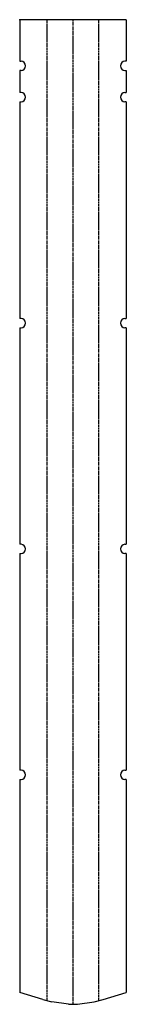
# Model space of a CAD drawing. Header units: millimetres. Extents: x 0 to 402, y 0 to 3705.
import ezdxf

# ---------------------------------------------------------------- set-up
doc = ezdxf.new("R2010")
doc.units = ezdxf.units.MM
doc.header["$PDSIZE"] = -1
doc.linetypes.add('SLD-İki-Kısa-Kesik-Çizgili-Uzun-Kesik-Çizgi', pattern=[15.748, 8.128, -1.524, 1.524, -1.524, 1.524, -1.524])
doc.linetypes.add('SLD-Sürekli', pattern=[0])

msp = doc.modelspace()

# ---------------------------------------------------------------- linework, layer by layer
at = {"color": 7, "linetype": 'SLD-Sürekli', "lineweight": 25}
for p, q in [((0.4, 3705.3), (0.4, 3548.8)), ((402, 3705.3), (0.4, 3705.3)), ((402, 3705.3), (402, 3548.8)), ((0.4, 3548.8), (5.4, 3548.8)), ((402, 3548.8), (397, 3548.8)), ((0.4, 3513.8), (0.4, 3431.3)), ((5.4, 3513.8), (0.4, 3513.8)), ((397, 3513.8), (402, 3513.8)), ((402, 3513.8), (402, 3431.3)), ((5.4, 3431.3), (0.4, 3431.3)), ((397, 3431.3), (402, 3431.3)), ((0.4, 3396.3), (0.4, 2581.3)), ((0.4, 3396.3), (5.4, 3396.3)), ((402, 3396.3), (397, 3396.3)), ((402, 3396.3), (402, 2581.3)), ((5.4, 2581.3), (0.4, 2581.3)), ((397, 2581.3), (402, 2581.3)), ((0.4, 2546.3), (0.4, 1731.3)), ((0.4, 2546.3), (5.4, 2546.3)), ((402, 2546.3), (397, 2546.3)), ((402, 2546.3), (402, 1731.3)), ((5.4, 1731.3), (0.4, 1731.3)), ((397, 1731.3), (402, 1731.3)), ((0.4, 1696.3), (0.4, 881.3)), ((0.4, 1696.3), (5.4, 1696.3)), ((402, 1696.3), (397, 1696.3)), ((402, 1696.3), (402, 881.3)), ((5.4, 881.3), (0.4, 881.3)), ((397, 881.3), (402, 881.3)), ((0.4, 846.3), (0.4, 44.6)), ((0.4, 846.3), (5.4, 846.3)), ((402, 846.3), (397, 846.3)), ((402, 846.3), (402, 44.6)), ((87.4, 18), (0.4, 44.6)), ((315, 18), (402, 44.6)), ((87.4, 18), (121.3, 10)), ((184.2, 0.4), (121.3, 10)), ((184.2, 0.4), (218.2, 0.4)), ((218.2, 0.4), (281.1, 10)), ((281.1, 10), (315, 18))]:
    msp.add_line(p, q, dxfattribs=at)
at = {"color": 7, "linetype": 'SLD-İki-Kısa-Kesik-Çizgili-Uzun-Kesik-Çizgi'}
for p, q in [((104.3, 14), (104.3, 3705.3)), ((201.2, 0.4), (201.2, 3705.3)), ((298.1, 14), (298.1, 3705.3))]:
    msp.add_line(p, q, dxfattribs=at)
at = {"color": 7, "linetype": 'SLD-Sürekli', "lineweight": 25}
for centre, start, end in [((5.4, 3531.3), 270, 90), ((397, 3531.3), 90, 270), ((5.4, 3413.8), 270, 90), ((397, 3413.8), 90, 270), ((5.4, 2563.8), 270, 90), ((397, 2563.8), 90, 270), ((5.4, 1713.8), 270, 90), ((397, 1713.8), 90, 270), ((5.4, 863.8), 270, 90), ((397, 863.8), 90, 270)]:
    msp.add_arc(centre, 17.5, start, end, dxfattribs=at)
at = {"color": 7, "linetype": 'SLD-Sürekli'}
msp.add_point((0.4, 3705.3), dxfattribs=at)

doc.saveas('drawing.dxf')
